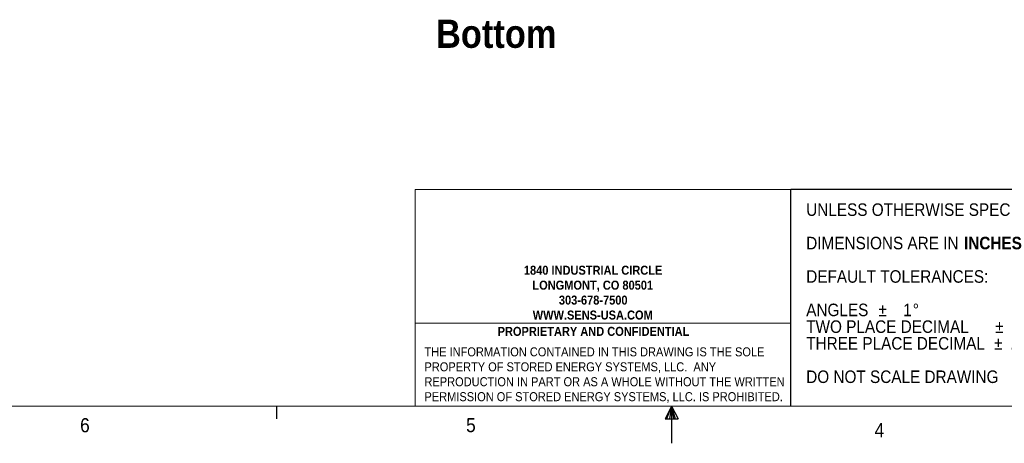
# Paper-space layout '4' of a CAD drawing. Header units: inches. Extents: x 1 to 109, y 1 to 85.
# Tile 2 of 46: x 33 to 66, y 1 to 15. Entities that reach past the tile are written whole.
import ezdxf

# ---------------------------------------------------------------- set-up
doc = ezdxf.new("R2010")
doc.units = ezdxf.units.IN
doc.header["$MEASUREMENT"] = 0
doc.layers.add('FORMAT', color=7, linetype='Continuous')
doc.styles.add('SLDTEXTSTYLE0', font='GOTHIC.TTF', dxfattribs={"width": 0.913})
doc.styles.add('SLDTEXTSTYLE1', font='GOTHICB.TTF', dxfattribs={"width": 0.913})

# ---------------------------------------------------------------- blocks, each defined once
blk = doc.blocks.new('SW_NOTE_14')
at = {"layer": 'FORMAT', "color": 0, "ltscale": 5, "char_height": 0.3, "attachment_point": 1, "style": 'SLDTEXTSTYLE0'}
for s, insert in [('THE INFORMATION CONTAINED IN THIS DRAWING IS THE SOLE ', (0, 0.383)), ('PROPERTY OF STORED ENERGY SYSTEMS, LLC.  ANY ', (0, -0.114)), ('REPRODUCTION IN PART OR AS A WHOLE WITHOUT THE WRITTEN ', (0, -0.61)), ('PERMISSION OF STORED ENERGY SYSTEMS, LLC. IS PROHIBITED.', (0, -1.107))]:
    blk.add_mtext(s, dxfattribs=dict(at, insert=insert))
blk = doc.blocks.new('SW_NOTE_15')
at = {"layer": 'FORMAT', "color": 0, "ltscale": 5, "attachment_point": 1}
for s, insert, char_height, style in [('UNLESS OTHERWISE SPECIFIED:', (0, 0.532), 0.41667, 'SLDTEXTSTYLE0'), ('DIMENSIONS ARE IN ', (0, -0.579), 0.41667, 'SLDTEXTSTYLE0'), ('INCHES', (5.242, -0.579), 0.4167, 'SLDTEXTSTYLE1'), ('DEFAULT TOLERANCES:', (0, -1.69), 0.41667, 'SLDTEXTSTYLE0'), ('ANGLES  ', (0, -2.801), 0.4167, 'SLDTEXTSTYLE0'), ('%%p', (2.401, -2.801), 0.4167, 'SLDTEXTSTYLE0'), ('   1', (2.798, -2.801), 0.4167, 'SLDTEXTSTYLE0'), ('%%d', (3.541, -2.801), 0.4167, 'SLDTEXTSTYLE0'), ('TWO PLACE DECIMAL    ', (0, -3.357), 0.41667, 'SLDTEXTSTYLE0'), ('%%p', (6.278, -3.357), 0.4167, 'SLDTEXTSTYLE0'), (' .02', (6.675, -3.357), 0.4167, 'SLDTEXTSTYLE0'), ('THREE PLACE DECIMAL  ', (0, -3.912), 0.41667, 'SLDTEXTSTYLE0'), ('%%p', (6.242, -3.912), 0.4167, 'SLDTEXTSTYLE0'), (' .005', (6.639, -3.912), 0.4167, 'SLDTEXTSTYLE0'), ('DO NOT SCALE DRAWING', (0, -5.023), 0.41667, 'SLDTEXTSTYLE0')]:
    blk.add_mtext(s, dxfattribs=dict(at, insert=insert, char_height=char_height, style=style))
blk = doc.blocks.new('SW_NOTE_17')
at = {"layer": 'FORMAT', "color": 0, "ltscale": 5, "char_height": 0.3, "attachment_point": 2, "style": 'SLDTEXTSTYLE1'}
for s, insert in [('1840 INDUSTRIAL CIRCLE', (2.278, 0.383)), ('LONGMONT, CO 80501', (2.265, -0.114)), ('303-678-7500', (2.281, -0.61)), ('WWW.SENS-USA.COM', (2.265, -1.107))]:
    blk.add_mtext(s, dxfattribs=dict(at, insert=insert))

psp = doc.layouts.new('4')

# ---------------------------------------------------------------- linework, layer by layer
at = {"color": 7, "linetype": 'Continuous', "lineweight": 0, "ltscale": 5}
for p, q in [((59.075, 9.257), (46.594, 9.257)), ((46.594, 9.257), (46.594, 2.053)), ((46.594, 4.807), (59.075, 4.807))]:
    psp.add_line(p, q, dxfattribs=at)
at = {"layer": 'FORMAT', "color": 7, "ltscale": 5}
for p, q in [((59.075, 2.053), (59.075, 9.257)), ((55.114, 2.053), (54.905, 1.625)), ((55.114, 2.053), (54.945, 1.625)), ((55.114, 2.053), (55.043, 1.625)), ((55.114, 2.053), (55.114, 0.815)), ((55.114, 2.053), (55.335, 1.625)), ((55.114, 2.053), (55.23, 1.625)), ((55.114, 2.053), (55.179, 1.625)), ((54.905, 1.625), (55.335, 1.625))]:
    psp.add_line(p, q, dxfattribs=at)
at = {"layer": 'FORMAT', "ltscale": 5}
for p, q in [((68.239, 9.257), (59.075, 9.257)), ((41.989, 2.053), (41.989, 1.629))]:
    psp.add_line(p, q, dxfattribs=at)
at = {"layer": 'FORMAT', "lineweight": 0, "ltscale": 5}
psp.add_line((107.614, 2.053), (2.614, 2.053), dxfattribs=at)

# ---------------------------------------------------------------- block references
at = {"layer": 'FORMAT', "color": 7, "ltscale": 5}
for name, p in [('SW_NOTE_15', (59.589, 8.259)), ('SW_NOTE_17', (50.232, 6.336)), ('SW_NOTE_14', (46.907, 3.622))]:
    psp.add_blockref(name, p, dxfattribs=at)

# ---------------------------------------------------------------- texts
at = {"color": 7, "linetype": 'Continuous', "lineweight": 0, "ltscale": 5, "insert": (47.288, 14.898), "char_height": 0.9375, "attachment_point": 1, "style": 'SLDTEXTSTYLE1'}
psp.add_mtext('Bottom', dxfattribs=at)
at = {"layer": 'FORMAT', "color": 7, "ltscale": 5}
for s, insert, char_height, attachment_point, style in [('PROPRIETARY AND CONFIDENTIAL', (52.521, 4.686), 0.3, 2, 'SLDTEXTSTYLE1'), ('6', (35.467, 1.651), 0.469, 1, 'SLDTEXTSTYLE0'), ('5', (48.29, 1.654), 0.469, 1, 'SLDTEXTSTYLE0'), ('4', (61.861, 1.488), 0.469, 1, 'SLDTEXTSTYLE0')]:
    psp.add_mtext(s, dxfattribs=dict(at, insert=insert, char_height=char_height, attachment_point=attachment_point, style=style))

doc.saveas('drawing.dxf')
